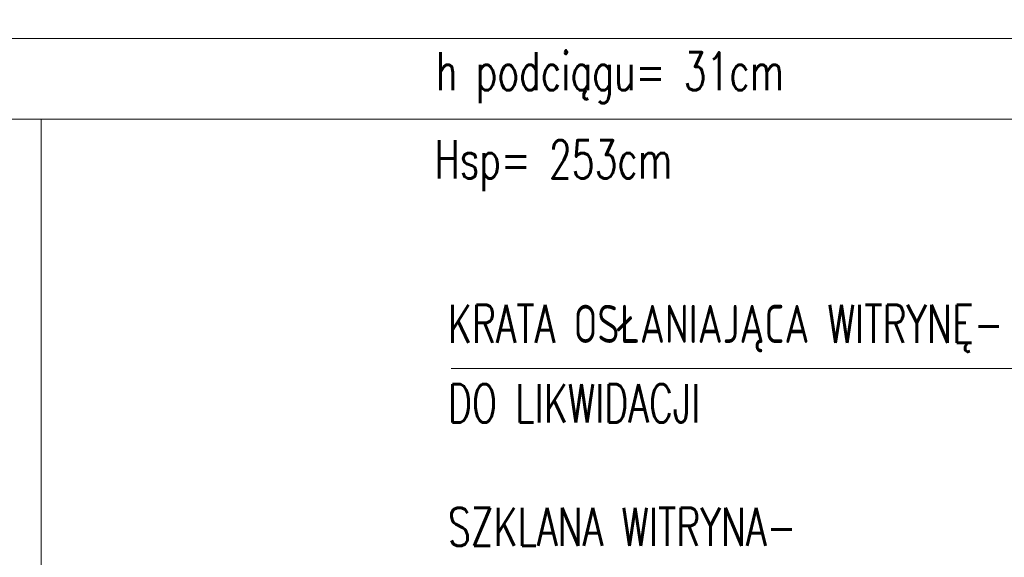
# Model space of a CAD drawing. Header units: millimetres. Extents: x 14400 to 93787, y -21104 to 39413.
# Tile 33 of 256: x 22887 to 23146, y 9880 to 10021. Entities that reach past the tile are written whole.
import ezdxf

# ---------------------------------------------------------------- set-up
doc = ezdxf.new("R2010")
doc.units = ezdxf.units.MM
doc.linetypes.add('HIDDEN', pattern=[9.525, 6.35, -3.175])
for name, color, linetype, lineweight in [('!MODUS_OPIS', 3, 'Continuous', 13), ('Opis', 8, 'Continuous', 13), ('Widok', 1, 'Continuous', 15)]:
    doc.layers.add(name, color=color, linetype=linetype, lineweight=lineweight)
doc.styles.add('ARCHETYP', font='romans.shx', dxfattribs={"height": 15})

msp = doc.modelspace()

# ---------------------------------------------------------------- linework, layer by layer
at = {"layer": '!MODUS_OPIS', "linetype": 'HIDDEN', "ltscale": 2}
msp.add_lwpolyline([(23639.40184, 9995.23322), (22401.71779, 9995.23322)], dxfattribs=at)
at = {"layer": 'Opis'}
msp.add_lwpolyline([(23000.63254, 9929.74302), (23163.99192, 9929.74302)], dxfattribs=at)
at = {"layer": 'Widok', "ltscale": 2}
for points in [[(23195.90184, 10034.40704), (23051.90184, 10034.40704), (23051.90184, 10039.40704), (23036.90184, 10039.40704), (23036.90184, 10034.40704), (22892.90184, 10034.40704), (22892.90184, 10039.40704), (22877.90184, 10039.40704), (22877.90184, 10034.40704), (22733.90184, 10034.40704), (22733.90184, 10039.40704), (22718.90184, 10039.40704), (22718.90184, 10034.40704), (22574.90184, 10034.40704), (22574.90184, 10036.87403), (22559.90184, 10036.87403), (22559.90184, 10016.39424), (23687.90184, 10016.39424)], [(22892.90184, 9742.23322), (22892.90184, 9995.23322)], [(22892.90184, 9995.23322), (23217.90184, 9995.23322)]]:
    msp.add_lwpolyline(points, dxfattribs=at)

# ---------------------------------------------------------------- texts
at = {"layer": 'Opis', "style": 'ARCHETYP', "width": 0.7}
for s, rotation, p in [('h podciągu= 31cm', 0, (22996.56807, 10002.7713)), ('Hsp= 253cm', 0, (22996.28713, 9979.63894)), ('KRATA OSŁANIAJĄCA WITRYNĘ-', 360, (22999.76188, 9936.44384)), ('DO LIKWIDACJI', 360, (22999.76188, 9915.58871)), ('SZKLANA WITRYNA-', 360, (22999.76188, 9883.13776))]:
    msp.add_text(s, height=10, rotation=rotation, dxfattribs=at).set_placement(p)

doc.saveas('drawing.dxf')
